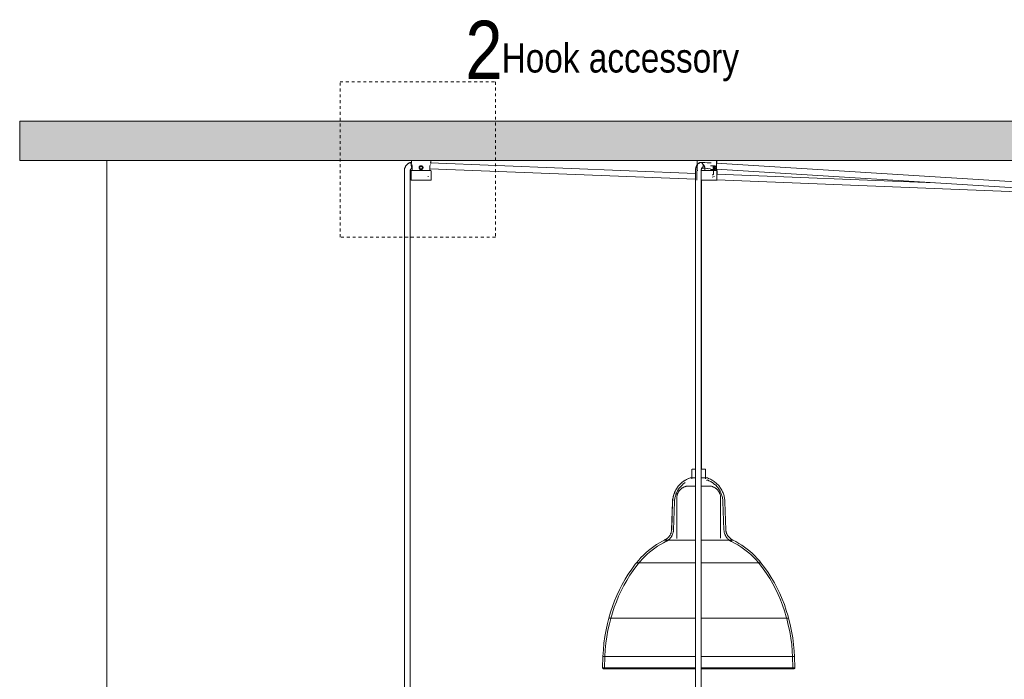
# Model space of a CAD drawing. Header units: millimetres. Extents: x 5395 to 9794, y 397 to 7363.
# Tile 3 of 12: x 5395 to 6409, y 1466 to 2145. Entities that reach past the tile are written whole.
import ezdxf

# ---------------------------------------------------------------- set-up
doc = ezdxf.new("R2010")
doc.units = ezdxf.units.MM
doc.linetypes.add('Dash', pattern=[6, 3, -3])
for name, color, linetype, lineweight in [('Cotas', 7, 'Continuous', 9), ('Cotas-15', 7, 'Continuous', 9), ('Luminarias', 7, 'Continuous', 20), ('Notas de texto', 7, 'Continuous', 9), ('Techos', 7, 'Continuous', 9)]:
    doc.layers.add(name, color=color, linetype=linetype, lineweight=lineweight)
doc.layers.add('Lighthing Fixture Dim Grey Dash', color=7, linetype='Dash', lineweight=9, true_color=0xd2d2d2)
doc.styles.add('Arial Narrow', font='ARIALN.TTF', dxfattribs={"height": 33})
doc.styles.add('Arial Narrow_1', font='ARIALN.TTF', dxfattribs={"height": 60})
doc.styles.add('Arial Narrow_2', font='ARIALN.TTF', dxfattribs={"height": 30})
doc.dimstyles.new('FARO_-_2_2mm_Arial_Narrow_mm_Inch_Left', dxfattribs={"dimscale": 304.8, "dimtxt": 33.773222, "dimasz": 0, "dimexe": 0.147638, "dimexo": 0.0625, "dimgap": 0.024606, "dimtad": 1, "dimdec": 0, "dimzin": 0, "dimdsep": 46, "dimtxsty": 'Arial Narrow', "dimblk1": 'NONE', "dimblk2": 'NONE', "dimsah": 1, "dimcen": 0.09, "dimadec": 0, "dimazin": 0, "dimtfac": 1, "dimtdec": 4, "dimtix": 1, "dimtmove": 0, "dimatfit": 3, "dimfxl": 0.049213, "dimfxlon": 1, "dimtvp": 1, "dimtolj": 1, "dimtzin": 0, "dimarcsym": 2})

# ---------------------------------------------------------------- blocks, each defined once
blk = doc.blocks.new('64255-124-7L - 64314-44-7L SAMBA Black_ribbon beige pendant lamp ø450-7L-700785-Alzado_PDF')
at = {"layer": 'Luminarias', "lineweight": 9}
for p, q in [((5798.3, 2000), (5798.3, 1997)), ((6090.8, 1986.9), (5817.7, 1997.6)), ((5818.3, 1997), (5818.3, 2000)), ((6092.7, 2000), (6092.7, 1990)), ((6092.8, 2000), (6096.4, 2000)), ((6096.9, 1998.2), (6096.1, 1998.2)), ((6096.4, 2000), (6112.7, 2000)), ((6106.9, 1997.7), (6102.9, 1997.9)), ((6112.7, 1990), (6112.7, 2000)), ((6112.9, 1997.3), (6112.9, 2000)), ((5791.1, 1989.5), (5791.1, 1983.8)), ((5797.1, 1983.8), (5797.1, 1989.5)), ((5798, 1989.3), (5798, 1979.8)), ((5798.8, 1992.2), (5799.1, 1992.2)), ((5799.3, 1992.7), (5799.3, 1990)), ((5817.3, 1990), (5799.3, 1990)), ((5802.9, 1990), (5802.9, 1989.7)), ((5806.5, 1992), (5807.1, 1991.9)), ((5806.8, 1993.3), (5808.3, 1994.4)), ((5807.3, 1991.5), (5806.8, 1993.3)), ((5807.2, 1991.8), (5807.3, 1991.5)), ((5808.3, 1991.5), (5807.3, 1991.5)), ((5807.3, 1991.5), (5807.5, 1991.5)), ((5808.3, 1994.4), (5809.8, 1993.3)), ((5809.2, 1991.5), (5808.3, 1991.5)), ((5809, 1991.5), (5809.2, 1991.5)), ((5809.8, 1993.3), (5809.2, 1991.5)), ((5809.2, 1991.5), (5809.3, 1991.8)), ((5809.4, 1991.9), (5810, 1991.9)), ((5811.5, 1989.8), (5810.8, 1989.8)), ((5813.7, 1989.8), (5813.7, 1990)), ((5817.3, 1990), (5817.3, 1992.7)), ((5817.3, 1991.6), (6090.8, 1980.9)), ((5818.6, 1979.8), (5818.6, 1989.3)), ((6090.8, 1989.5), (6090.8, 1983.8)), ((6092.4, 1989.3), (6092.4, 1979.8)), ((6092.9, 1996.1), (6092.9, 1994.9)), ((6096.9, 1992.2), (6096.8, 1992.2)), ((6096.8, 1983.8), (6096.8, 1989.5)), ((6101.2, 1989.8), (6098.3, 1989.8)), ((6100.5, 1992.7), (6100.5, 1990)), ((6112.5, 1990), (6100.5, 1990)), ((6102.5, 1992), (6106.3, 1991.7)), ((6102.7, 1990), (6102.7, 1989.8)), ((6102.7, 1990), (6102.7, 1989.8)), ((6111.1, 1994.8), (6106.5, 1994.8)), ((6106.5, 1990.8), (6111.1, 1990.8)), ((6110.1, 1993.3), (6109.1, 1993.3)), ((6109.5, 1989.7), (6109.5, 1990)), ((6109.6, 1986), (6109.6, 1990)), ((6109.7, 1990), (6109.7, 1989.8)), ((6109.9, 1989.8), (6109.9, 1990)), ((6110.1, 1993.3), (6111.1, 1994.4)), ((6110.5, 1991.5), (6110.1, 1993.3)), ((6110.5, 1989.8), (6110.2, 1989.8)), ((6110.7, 1993.3), (6110.4, 1993.6)), ((6110.4, 1991.9), (6110.7, 1993.3)), ((6110.5, 1989.8), (6110.5, 1989.8)), ((6111.1, 1991.5), (6110.6, 1991.5)), ((6112, 1993.3), (6110.7, 1993.3)), ((6111.1, 1994.4), (6112, 1993.3)), ((6111.6, 1991.5), (6111.1, 1991.5)), ((6112, 1993.3), (6111.6, 1991.5)), ((6515.4, 1972.2), (6112.3, 1997.4)), ((6112.4, 1991.3), (6515.1, 1966.2)), ((6112.5, 1990), (6112.5, 1990)), ((6112.9, 1990), (6112.9, 1991.3)), ((6113, 1979.8), (6113, 1989.3)), ((6113.2, 1986.1), (6113.2, 1989.3)), ((5791.1, 1983.8), (5791.1, 1278.5)), ((5797.1, 1278.5), (5797.1, 1983.8)), ((5798, 1979.8), (5818.6, 1979.8)), ((5815.3, 1983.6), (5816, 1983.8)), ((6090.8, 1983.8), (6090.8, 882.5)), ((6096.8, 882.5), (6096.8, 1983.8)), ((6096.8, 1979.8), (6113, 1979.8)), ((6097.1, 1682.5), (6097.1, 1979.8)), ((6108.1, 1983), (6110.5, 1983.8)), ((6108.4, 1985), (6109.6, 1986)), ((6337, 1977.3), (6112.9, 1986.1)), ((6112.9, 1980.1), (6467.9, 1966.2)), ((6113, 1979.8), (6113.1, 1979.8)), ((6113.2, 1979.8), (6113.2, 1980.1)), ((6087.2, 1682.5), (6087.2, 1672.4)), ((6090.7, 1682.5), (6087.4, 1682.5)), ((6101.1, 1682.5), (6097, 1682.5)), ((6101.2, 1672.3), (6101.2, 1682.5)), ((6102.6, 1670.4), (6102.9, 1671.3)), ((6071.7, 1652.9), (6071.7, 1611.1)), ((6116.7, 1611.3), (6116.7, 1652.9)), ((6067.3, 1648.8), (6066.3, 1620)), ((6069.3, 1648.7), (6068.3, 1620)), ((6120.2, 1620), (6119.2, 1648.7)), ((6122.2, 1620), (6121.2, 1648.8)), ((6059.2, 1609.4), (6086.5, 1609.4)), ((6086.5, 1609.4), (6090.8, 1609.4)), ((6096.8, 1609.4), (6129.5, 1609.4)), ((6030.2, 1586.1), (6080.3, 1586.1)), ((6080.3, 1586.1), (6090.8, 1586.1)), ((6096.8, 1586.1), (6158.3, 1586.1)), ((6001.8, 1529), (6074.1, 1529)), ((6074.1, 1529), (6090.8, 1529)), ((6096.8, 1529), (6186.6, 1529)), ((5995.5, 1489.5), (5995.3, 1477.9)), ((6072.7, 1489.5), (5995.6, 1489.5)), ((5997.5, 1489.5), (5997.3, 1477.8)), ((6090.8, 1489.5), (6072.7, 1489.5)), ((6192.9, 1489.5), (6096.8, 1489.5)), ((6191.2, 1477.8), (6190.9, 1489.5)), ((6193.2, 1477.9), (6192.9, 1489.5)), ((5995.3, 1477.9), (6072.6, 1477.9)), ((6072.6, 1477.9), (6090.8, 1477.9)), ((6096.8, 1477.9), (6193.2, 1477.9))]:
    blk.add_line(p, q, dxfattribs=at)
at = {"layer": 'Luminarias', "lineweight": 9, "flags": 128}
for points in [[(5797.8, 1998.2), (5797.4, 1998.1), (5797.1, 1998), (5796.7, 1997.9), (5796.4, 1997.7), (5796.1, 1997.6), (5795.8, 1997.4), (5795.4, 1997.2), (5795.1, 1997), (5794.8, 1996.8), (5794.6, 1996.6), (5794.3, 1996.4), (5794, 1996.1), (5793.7, 1995.9), (5793.5, 1995.6), (5793.3, 1995.3), (5793, 1995.1), (5792.8, 1994.8), (5792.6, 1994.5), (5792.4, 1994.2), (5792.2, 1993.9), (5792.1, 1993.5), (5791.9, 1993.2), (5791.8, 1992.9), (5791.6, 1992.5), (5791.5, 1992.2), (5791.4, 1991.9), (5791.3, 1991.5), (5791.3, 1991.2), (5791.2, 1990.8), (5791.1, 1990.4), (5791.1, 1990.1), (5791.1, 1989.7), (5791.1, 1989.5)], [(6095.4, 1998.1), (6095.1, 1997.9), (6094.8, 1997.8), (6094.5, 1997.6), (6094.3, 1997.4), (6094, 1997.2), (6093.8, 1997), (6093.5, 1996.8), (6093.3, 1996.6), (6093.1, 1996.3), (6092.9, 1996.1), (6092.7, 1995.8), (6092.5, 1995.6), (6092.4, 1995.3), (6092.2, 1995.1), (6092.1, 1994.8), (6091.9, 1994.5), (6091.8, 1994.2), (6091.7, 1994), (6091.6, 1993.7), (6091.5, 1993.4), (6091.4, 1993.1), (6091.3, 1992.8), (6091.2, 1992.5), (6091.1, 1992.2), (6091.1, 1991.9), (6091, 1991.6), (6090.9, 1991.2), (6090.9, 1990.9), (6090.9, 1990.6), (6090.8, 1990.3), (6090.8, 1990), (6090.8, 1989.7), (6090.8, 1989.5)], [(6096.9, 1998.2), (6100.6, 1998.1), (6104.2, 1997.8), (6105.4, 1997.6)], [(5797.1, 1989.5), (5797.1, 1989.6), (5797.1, 1989.7), (5797.1, 1989.8), (5797.1, 1990), (5797.2, 1990.1), (5797.2, 1990.2), (5797.2, 1990.3), (5797.3, 1990.4), (5797.3, 1990.6), (5797.3, 1990.7), (5797.4, 1990.8), (5797.4, 1990.9), (5797.5, 1991), (5797.6, 1991.1), (5797.6, 1991.2), (5797.7, 1991.3), (5797.8, 1991.4), (5797.9, 1991.5), (5797.9, 1991.6), (5798, 1991.7), (5798.1, 1991.7), (5798.2, 1991.8), (5798.3, 1991.9), (5798.4, 1992), (5798.5, 1992), (5798.6, 1992.1), (5798.7, 1992.2), (5798.8, 1992.2)], [(5798, 1989.3), (5798, 1989.3), (5798, 1989.3), (5798, 1989.3), (5798, 1989.3), (5798, 1989.4), (5798, 1989.4), (5798, 1989.4), (5798, 1989.4), (5798, 1989.4), (5798, 1989.5), (5798, 1989.5), (5798, 1989.5), (5798, 1989.5), (5798.1, 1989.5), (5798.1, 1989.6), (5798.1, 1989.6), (5798.1, 1989.6), (5798.1, 1989.6), (5798.1, 1989.6), (5798.1, 1989.6), (5798.1, 1989.6), (5798.2, 1989.7), (5798.2, 1989.7), (5798.2, 1989.7), (5798.2, 1989.7), (5798.2, 1989.7), (5798.2, 1989.7), (5798.3, 1989.7), (5798.3, 1989.7), (5798.3, 1989.7), (5798.3, 1989.7), (5798.3, 1989.8), (5798.4, 1989.8), (5798.4, 1989.8), (5798.4, 1989.8), (5798.4, 1989.8), (5798.4, 1989.8), (5798.5, 1989.8), (5798.5, 1989.8), (5798.5, 1989.8)], [(5798.5, 1989.8), (5798.5, 1989.8), (5798.5, 1989.8), (5798.5, 1989.8), (5798.6, 1989.8), (5798.7, 1989.8), (5798.8, 1989.8), (5798.9, 1989.8), (5799, 1989.8), (5799.1, 1989.8), (5799.3, 1989.8), (5799.4, 1989.8), (5799.6, 1989.8), (5799.8, 1989.8)], [(5818.1, 1989.8), (5818, 1989.8), (5818, 1989.8), (5818, 1989.8), (5817.9, 1989.8), (5817.9, 1989.8), (5817.8, 1989.8), (5817.7, 1989.8), (5817.6, 1989.8), (5817.4, 1989.8), (5817.3, 1989.8), (5817.1, 1989.8), (5816.9, 1989.8), (5816.8, 1989.8), (5816.6, 1989.8), (5816.3, 1989.8), (5816.1, 1989.8), (5815.9, 1989.8), (5815.6, 1989.8), (5815.4, 1989.8), (5815.1, 1989.8), (5814.8, 1989.8), (5814.5, 1989.8), (5814.2, 1989.8), (5813.9, 1989.8), (5813.6, 1989.8), (5813.2, 1989.8), (5812.9, 1989.8), (5812.5, 1989.8), (5812.2, 1989.8), (5811.8, 1989.8), (5811.4, 1989.8), (5811.1, 1989.8), (5810.7, 1989.8), (5810.3, 1989.8), (5809.9, 1989.8), (5809.5, 1989.8), (5809.2, 1989.8), (5808.8, 1989.8), (5808.4, 1989.8), (5808, 1989.8), (5807.6, 1989.8), (5807.2, 1989.8), (5806.8, 1989.8), (5806.4, 1989.8), (5806, 1989.8), (5805.7, 1989.8), (5805.3, 1989.8), (5804.9, 1989.8), (5804.6, 1989.8), (5804.2, 1989.8), (5803.8, 1989.8), (5803.5, 1989.8), (5803.2, 1989.8), (5802.8, 1989.8), (5802.5, 1989.8), (5802.2, 1989.8), (5801.9, 1989.8), (5801.6, 1989.8), (5801.3, 1989.8), (5801, 1989.8), (5800.8, 1989.8), (5800.5, 1989.8), (5800.3, 1989.8), (5800.1, 1989.8), (5799.9, 1989.8), (5799.7, 1989.8), (5799.5, 1989.8), (5799.3, 1989.8), (5799.2, 1989.8), (5799, 1989.8), (5798.9, 1989.8), (5798.8, 1989.8), (5798.7, 1989.8), (5798.6, 1989.8), (5798.6, 1989.8), (5798.5, 1989.8), (5798.5, 1989.8), (5798.5, 1989.8), (5798.5, 1989.8)], [(5809.3, 1991.8), (5809.8, 1991.8), (5809.9, 1991.8)], [(5816.8, 1989.8), (5817, 1989.8), (5817.2, 1989.8), (5817.4, 1989.8), (5817.5, 1989.8), (5817.6, 1989.8), (5817.7, 1989.8), (5817.8, 1989.8), (5817.9, 1989.8), (5818, 1989.8), (5818, 1989.8), (5818, 1989.8), (5818.1, 1989.8), (5818.1, 1989.8)], [(5818.1, 1989.8), (5818.1, 1989.8), (5818.1, 1989.8), (5818.1, 1989.8), (5818.1, 1989.8), (5818.2, 1989.8), (5818.2, 1989.8), (5818.2, 1989.8), (5818.2, 1989.7), (5818.2, 1989.7), (5818.3, 1989.7), (5818.3, 1989.7), (5818.3, 1989.7), (5818.3, 1989.7), (5818.3, 1989.7), (5818.3, 1989.7), (5818.4, 1989.7), (5818.4, 1989.7), (5818.4, 1989.6), (5818.4, 1989.6), (5818.4, 1989.6), (5818.4, 1989.6), (5818.4, 1989.6), (5818.5, 1989.6), (5818.5, 1989.6), (5818.5, 1989.5), (5818.5, 1989.5), (5818.5, 1989.5), (5818.5, 1989.5), (5818.5, 1989.5), (5818.5, 1989.5), (5818.5, 1989.4), (5818.5, 1989.4), (5818.5, 1989.4), (5818.5, 1989.4), (5818.6, 1989.4), (5818.6, 1989.3), (5818.6, 1989.3), (5818.6, 1989.3), (5818.6, 1989.3), (5818.6, 1989.3)], [(6092.9, 1995.8), (6092.8, 1995.6), (6092.6, 1995.3), (6092.5, 1995.1), (6092.3, 1994.8), (6092.2, 1994.5), (6092, 1994.2), (6091.9, 1994), (6091.8, 1993.7), (6091.7, 1993.4), (6091.6, 1993.1), (6091.5, 1992.8), (6091.4, 1992.5), (6091.4, 1992.2), (6091.3, 1991.9), (6091.2, 1991.6), (6091.2, 1991.2), (6091.1, 1990.9), (6091.1, 1990.6), (6091.1, 1990.4)], [(6092.4, 1989.3), (6092.4, 1989.3), (6092.4, 1989.3), (6092.4, 1989.3), (6092.4, 1989.3), (6092.4, 1989.4), (6092.4, 1989.4), (6092.4, 1989.4), (6092.4, 1989.4), (6092.4, 1989.4), (6092.4, 1989.5), (6092.4, 1989.5), (6092.4, 1989.5), (6092.5, 1989.5), (6092.5, 1989.5), (6092.5, 1989.6), (6092.5, 1989.6), (6092.5, 1989.6), (6092.5, 1989.6), (6092.5, 1989.6), (6092.5, 1989.6), (6092.6, 1989.6), (6092.6, 1989.7), (6092.6, 1989.7), (6092.6, 1989.7), (6092.6, 1989.7), (6092.6, 1989.7), (6092.7, 1989.7), (6092.7, 1989.7), (6092.7, 1989.7), (6092.7, 1989.7), (6092.7, 1989.7), (6092.7, 1989.8), (6092.8, 1989.8), (6092.8, 1989.8), (6092.8, 1989.8), (6092.8, 1989.8), (6092.8, 1989.8), (6092.9, 1989.8), (6092.9, 1989.8)], [(6093.4, 1989.8), (6093.3, 1989.8), (6093.2, 1989.8), (6093.1, 1989.8), (6093, 1989.8), (6093, 1989.8), (6092.9, 1989.8), (6092.9, 1989.8), (6092.9, 1989.8)], [(6092.9, 1989.8), (6092.9, 1989.8), (6093, 1989.8), (6093, 1989.8), (6093.1, 1989.8)], [(6112.5, 1989.8), (6112.5, 1989.8), (6112.4, 1989.8), (6112.4, 1989.8), (6112.3, 1989.8), (6112.3, 1989.8), (6112.2, 1989.8), (6112.1, 1989.8), (6112, 1989.8), (6111.8, 1989.8), (6111.7, 1989.8), (6111.5, 1989.8), (6111.4, 1989.8), (6111.2, 1989.8), (6111, 1989.8), (6110.8, 1989.8), (6110.5, 1989.8), (6110.3, 1989.8), (6110, 1989.8), (6109.8, 1989.8), (6109.5, 1989.8), (6109.2, 1989.8), (6108.9, 1989.8), (6108.6, 1989.8), (6108.3, 1989.8), (6108, 1989.8), (6107.6, 1989.8), (6107.3, 1989.8), (6106.9, 1989.8), (6106.6, 1989.8), (6106.2, 1989.8), (6105.9, 1989.8), (6105.5, 1989.8), (6105.1, 1989.8), (6104.7, 1989.8), (6104.3, 1989.8), (6104, 1989.8), (6103.6, 1989.8), (6103.2, 1989.8), (6102.8, 1989.8), (6102.4, 1989.8), (6102, 1989.8), (6101.6, 1989.8), (6101.2, 1989.8), (6100.8, 1989.8), (6100.5, 1989.8), (6100.1, 1989.8), (6099.7, 1989.8), (6099.3, 1989.8), (6099, 1989.8), (6098.6, 1989.8), (6098.3, 1989.8), (6097.9, 1989.8), (6097.6, 1989.8), (6097.2, 1989.8), (6096.9, 1989.8), (6096.6, 1989.8), (6096.6, 1989.8)], [(6097.8, 1992.6), (6097.8, 1992.5), (6097.8, 1992.5), (6097.7, 1992.5), (6097.7, 1992.5), (6097.6, 1992.4), (6097.6, 1992.4), (6097.6, 1992.3), (6097.5, 1992.2), (6097.5, 1992.2), (6097.4, 1992.1), (6097.4, 1992), (6097.3, 1991.9), (6097.3, 1991.8), (6097.2, 1991.7), (6097.2, 1991.5), (6097.1, 1991.4), (6097.1, 1991.3), (6097, 1991.1), (6097, 1991), (6097, 1990.8), (6096.9, 1990.7), (6096.9, 1990.5), (6096.9, 1990.4), (6096.9, 1990.2), (6096.8, 1990.1), (6096.8, 1989.9), (6096.8, 1989.7), (6096.8, 1989.6), (6096.8, 1989.5)], [(6096.9, 1992.2), (6100.2, 1992.1), (6103.4, 1991.8), (6104.5, 1991.6)], [(6109.4, 1989.8), (6109.7, 1989.8), (6109.9, 1989.8), (6110.2, 1989.8)], [(6110.4, 1989.8), (6110.7, 1989.8), (6110.9, 1989.8), (6111.1, 1989.8), (6111.3, 1989.8), (6111.5, 1989.8), (6111.6, 1989.8), (6111.8, 1989.8), (6111.9, 1989.8), (6112, 1989.8), (6112.2, 1989.8), (6112.2, 1989.8), (6112.3, 1989.8), (6112.4, 1989.8), (6112.4, 1989.8), (6112.5, 1989.8), (6112.5, 1989.8), (6112.5, 1989.8)], [(6110.5, 1989.8), (6110.7, 1989.8), (6111, 1989.8), (6111.2, 1989.8), (6111.4, 1989.8), (6111.6, 1989.8), (6111.7, 1989.8), (6111.9, 1989.8), (6112.1, 1989.8), (6112.2, 1989.8), (6112.3, 1989.8), (6112.4, 1989.8), (6112.5, 1989.8), (6112.6, 1989.8), (6112.6, 1989.8), (6112.7, 1989.8), (6112.7, 1989.8), (6112.7, 1989.8)], [(6112.7, 1989.8), (6112.7, 1989.8), (6112.7, 1989.8), (6112.6, 1989.8), (6112.6, 1989.8), (6112.5, 1989.8), (6112.4, 1989.8), (6112.3, 1989.8), (6112.2, 1989.8), (6112.1, 1989.8), (6111.9, 1989.8), (6111.8, 1989.8), (6111.6, 1989.8), (6111.4, 1989.8), (6111.2, 1989.8), (6111, 1989.8), (6110.8, 1989.8), (6110.5, 1989.8)], [(6112.5, 1989.8), (6112.5, 1989.8), (6112.5, 1989.8), (6112.5, 1989.8), (6112.6, 1989.8), (6112.6, 1989.8), (6112.6, 1989.8), (6112.6, 1989.8), (6112.6, 1989.7), (6112.6, 1989.7), (6112.7, 1989.7), (6112.7, 1989.7), (6112.7, 1989.7), (6112.7, 1989.7), (6112.7, 1989.7), (6112.8, 1989.7), (6112.8, 1989.7), (6112.8, 1989.7), (6112.8, 1989.6), (6112.8, 1989.6), (6112.8, 1989.6), (6112.8, 1989.6), (6112.9, 1989.6), (6112.9, 1989.6), (6112.9, 1989.6), (6112.9, 1989.5), (6112.9, 1989.5), (6112.9, 1989.5), (6112.9, 1989.5), (6112.9, 1989.5), (6112.9, 1989.5), (6112.9, 1989.4), (6113, 1989.4), (6113, 1989.4), (6113, 1989.4), (6113, 1989.4), (6113, 1989.3), (6113, 1989.3), (6113, 1989.3), (6113, 1989.3), (6113, 1989.3)], [(6112.7, 1989.8), (6112.7, 1989.8), (6112.7, 1989.8), (6112.8, 1989.8), (6112.8, 1989.8), (6112.8, 1989.8), (6112.8, 1989.8), (6112.8, 1989.8), (6112.9, 1989.7), (6112.9, 1989.7), (6112.9, 1989.7), (6112.9, 1989.7), (6112.9, 1989.7), (6113, 1989.7), (6113, 1989.7), (6113, 1989.7), (6113, 1989.7), (6113, 1989.7), (6113, 1989.6), (6113.1, 1989.6), (6113.1, 1989.6), (6113.1, 1989.6), (6113.1, 1989.6), (6113.1, 1989.6), (6113.1, 1989.6), (6113.1, 1989.5), (6113.1, 1989.5), (6113.2, 1989.5), (6113.2, 1989.5), (6113.2, 1989.5), (6113.2, 1989.5), (6113.2, 1989.4), (6113.2, 1989.4), (6113.2, 1989.4), (6113.2, 1989.4), (6113.2, 1989.4), (6113.2, 1989.3), (6113.2, 1989.3), (6113.2, 1989.3), (6113.2, 1989.3), (6113.2, 1989.3)], [(6090.8, 1673.3), (6090.7, 1673.3), (6090.3, 1673.3), (6090, 1673.3), (6089.7, 1673.3), (6089.4, 1673.3), (6089.1, 1673.3), (6088.8, 1673.3), (6088.6, 1673.3), (6088.3, 1673.3), (6088.1, 1673.3), (6087.8, 1673.3), (6087.6, 1673.3), (6087.4, 1673.3), (6087.1, 1673.3), (6086.9, 1673.3), (6086.7, 1673.3), (6086.6, 1673.3), (6086.4, 1673.3), (6086.2, 1673.3), (6086.1, 1673.3), (6086, 1673.3), (6085.9, 1673.3), (6085.8, 1673.3)], [(6087.8, 1673.3), (6088, 1673.3), (6088.1, 1673.3)], [(6103, 1673.3), (6103, 1673.3), (6103, 1673.3), (6103, 1673.3), (6102.9, 1673.3), (6102.9, 1673.3), (6102.8, 1673.3), (6102.7, 1673.3), (6102.6, 1673.3), (6102.5, 1673.3), (6102.3, 1673.3), (6102.2, 1673.3), (6102, 1673.3), (6101.9, 1673.3), (6101.7, 1673.3), (6101.5, 1673.3), (6101.3, 1673.3), (6101.1, 1673.3), (6100.8, 1673.3), (6100.6, 1673.3), (6100.4, 1673.3), (6100.1, 1673.3), (6099.8, 1673.3), (6099.6, 1673.3), (6099.3, 1673.3), (6099, 1673.3), (6098.7, 1673.3), (6098.4, 1673.3), (6098.1, 1673.3), (6097.7, 1673.3), (6097.4, 1673.3), (6097.1, 1673.3), (6096.8, 1673.3)], [(6100.7, 1673.3), (6100.9, 1673.3), (6101.1, 1673.3), (6101.3, 1673.3), (6101.5, 1673.3), (6101.7, 1673.3), (6101.9, 1673.3), (6102.1, 1673.3), (6102.2, 1673.3), (6102.4, 1673.3), (6102.5, 1673.3), (6102.6, 1673.3), (6102.7, 1673.3), (6102.8, 1673.3), (6102.9, 1673.3), (6102.9, 1673.3), (6103, 1673.3), (6103, 1673.3), (6103, 1673.3), (6103, 1673.3)], [(6103, 1673.3), (6103.1, 1673.3), (6103.1, 1673.3), (6103.2, 1673.3), (6103.2, 1673.3), (6103.2, 1673.3), (6103.3, 1673.3), (6103.3, 1673.3), (6103.4, 1673.3), (6103.4, 1673.3)], [(6103.4, 1673.3), (6104.4, 1672.9), (6105.4, 1672.5), (6106.4, 1672), (6107.3, 1671.5), (6108.2, 1671), (6109.2, 1670.4), (6110, 1669.8), (6110.9, 1669.1), (6111.7, 1668.4), (6112.6, 1667.7), (6113.3, 1667), (6114.1, 1666.2), (6114.8, 1665.4), (6115.5, 1664.5), (6116.1, 1663.7), (6116.7, 1662.8), (6117.3, 1661.9), (6117.9, 1660.9), (6118.4, 1660), (6118.8, 1659), (6119.3, 1658), (6119.6, 1657), (6120, 1656), (6120.3, 1654.9), (6120.5, 1653.9), (6120.8, 1652.8), (6120.9, 1651.8), (6121.1, 1650.7), (6121.2, 1649.6), (6121.2, 1648.8)], [(6067.3, 1648.8), (6067.3, 1649.9), (6067.4, 1651), (6067.6, 1652), (6067.8, 1653.1), (6068, 1654.2), (6068.3, 1655.2), (6068.6, 1656.2), (6068.9, 1657.3), (6069.3, 1658.3), (6069.8, 1659.3), (6070.2, 1660.2), (6070.8, 1661.2), (6071.3, 1662.1), (6071.9, 1663), (6072.5, 1663.9), (6073.2, 1664.8), (6073.9, 1665.6), (6074.6, 1666.4), (6075.3, 1667.2), (6076.1, 1667.9), (6076.9, 1668.6), (6077.8, 1669.3), (6078.7, 1669.9), (6079.6, 1670.5), (6080.3, 1671)], [(6069.3, 1648.7), (6069.3, 1649.7), (6069.4, 1650.7), (6069.6, 1651.7), (6069.7, 1652.7), (6069.9, 1653.7), (6070.2, 1654.7), (6070.5, 1655.6), (6070.8, 1656.6), (6071.2, 1657.5), (6071.6, 1658.4), (6072, 1659.3), (6072.5, 1660.2), (6073, 1661.1), (6073.5, 1661.9), (6074.1, 1662.7), (6074.7, 1663.5), (6075.4, 1664.3), (6076, 1665), (6076.7, 1665.7), (6077.5, 1666.4), (6078.2, 1667.1), (6079, 1667.7), (6079.8, 1668.3), (6080.4, 1668.7)], [(6071.7, 1652.9), (6071.7, 1653.4), (6071.8, 1653.9), (6071.8, 1654.3), (6071.9, 1654.8), (6072, 1655.3), (6072.1, 1655.8), (6072.2, 1656.2), (6072.4, 1656.7), (6072.5, 1657.2), (6072.7, 1657.6), (6072.9, 1658), (6073.1, 1658.5), (6073.3, 1658.9), (6073.6, 1659.3), (6073.9, 1659.7), (6074.1, 1660.1), (6074.4, 1660.5), (6074.7, 1660.9), (6075.1, 1661.2), (6075.4, 1661.6), (6075.8, 1661.9), (6076.1, 1662.2), (6076.5, 1662.5), (6076.9, 1662.8), (6077.3, 1663.1), (6077.7, 1663.3), (6078.1, 1663.6), (6078.6, 1663.8), (6079, 1664), (6079.5, 1664.2), (6079.9, 1664.3), (6080.4, 1664.5), (6080.8, 1664.6), (6081.3, 1664.7), (6081.8, 1664.8), (6082.3, 1664.9), (6082.8, 1665), (6083.2, 1665), (6083.7, 1665)], [(6090.8, 1665), (6090.5, 1665), (6090.1, 1665), (6089.7, 1665), (6089.4, 1665), (6089, 1665), (6088.6, 1665), (6088.3, 1665), (6088, 1665), (6087.6, 1665), (6087.3, 1665), (6087, 1665), (6086.7, 1665), (6086.4, 1665), (6086.2, 1665), (6085.9, 1665), (6085.7, 1665), (6085.4, 1665), (6085.2, 1665), (6085, 1665), (6084.9, 1665), (6084.7, 1665), (6084.5, 1665), (6084.4, 1665), (6084.3, 1665), (6084.2, 1665), (6084.1, 1665), (6084, 1665), (6083.9, 1665), (6083.9, 1665), (6083.9, 1665), (6083.9, 1665)], [(6083.9, 1665), (6083.9, 1665), (6083.9, 1665), (6084, 1665), (6084.1, 1665), (6084.1, 1665)], [(6084.1, 1665), (6084.2, 1665), (6084.3, 1665), (6084.4, 1665), (6084.6, 1665), (6084.8, 1665), (6084.9, 1665), (6085.1, 1665), (6085.3, 1665), (6085.6, 1665), (6085.8, 1665), (6086, 1665), (6086.3, 1665), (6086.6, 1665)], [(6104.4, 1665), (6104.3, 1665), (6104.2, 1665), (6104, 1665), (6103.9, 1665), (6103.7, 1665), (6103.5, 1665), (6103.4, 1665), (6103.1, 1665), (6102.9, 1665), (6102.7, 1665), (6102.4, 1665), (6102.2, 1665), (6101.9, 1665), (6101.6, 1665), (6101.3, 1665), (6101, 1665), (6100.7, 1665), (6100.4, 1665), (6100, 1665), (6099.7, 1665), (6099.3, 1665), (6098.9, 1665), (6098.6, 1665), (6098.2, 1665), (6097.8, 1665), (6097.4, 1665), (6097, 1665), (6096.8, 1665)], [(6101.8, 1665), (6102, 1665), (6102.3, 1665), (6102.6, 1665), (6102.8, 1665), (6103, 1665), (6103.2, 1665), (6103.4, 1665), (6103.6, 1665), (6103.8, 1665), (6104, 1665), (6104.1, 1665), (6104.2, 1665), (6104.3, 1665), (6104.4, 1665), (6104.5, 1665), (6104.5, 1665), (6104.6, 1665), (6104.6, 1665), (6104.6, 1665)], [(6102.9, 1671.3), (6103.9, 1670.9), (6104.8, 1670.5), (6105.7, 1670.1), (6106.6, 1669.6), (6107.4, 1669.1), (6108.3, 1668.6), (6109.1, 1668), (6109.9, 1667.4), (6110.6, 1666.7), (6111.4, 1666.1), (6112.1, 1665.4), (6112.8, 1664.6), (6113.4, 1663.9), (6114.1, 1663.1), (6114.7, 1662.3), (6115.2, 1661.5), (6115.7, 1660.6), (6116.2, 1659.7), (6116.7, 1658.8), (6117.1, 1657.9), (6117.5, 1657), (6117.8, 1656.1), (6118.1, 1655.1), (6118.4, 1654.2), (6118.7, 1653.2), (6118.8, 1652.2), (6119, 1651.2), (6119.1, 1650.2), (6119.2, 1649.2), (6119.2, 1648.7)], [(6104.6, 1665), (6104.6, 1665), (6104.5, 1665), (6104.5, 1665), (6104.4, 1665), (6104.4, 1665)], [(6105.1, 1665), (6105.6, 1665), (6106.1, 1664.9), (6106.6, 1664.9), (6107, 1664.8), (6107.5, 1664.7), (6108, 1664.5), (6108.4, 1664.4), (6108.9, 1664.2), (6109.3, 1664), (6109.8, 1663.9), (6110.2, 1663.6), (6110.6, 1663.4), (6111.1, 1663.2), (6111.5, 1662.9), (6111.9, 1662.6), (6112.2, 1662.3), (6112.6, 1662), (6113, 1661.7), (6113.3, 1661.3), (6113.6, 1661), (6114, 1660.6), (6114.3, 1660.2), (6114.5, 1659.8), (6114.8, 1659.4), (6115.1, 1659), (6115.3, 1658.6), (6115.5, 1658.2), (6115.7, 1657.7), (6115.9, 1657.3), (6116.1, 1656.8), (6116.2, 1656.4), (6116.4, 1655.9), (6116.5, 1655.4), (6116.6, 1654.9), (6116.6, 1654.5), (6116.7, 1654), (6116.7, 1653.5), (6116.7, 1653), (6116.7, 1652.9)], [(6067.4, 1648.8), (6066.9, 1634.4), (6066.5, 1620)], [(6059, 1609.4), (6059.4, 1609.6), (6059.8, 1609.8), (6060.3, 1610), (6060.7, 1610.3), (6061.1, 1610.6), (6061.5, 1610.8), (6061.9, 1611.1), (6062.2, 1611.4), (6062.6, 1611.8), (6062.9, 1612.1), (6063.2, 1612.5), (6063.6, 1612.8), (6063.9, 1613.2), (6064.1, 1613.6), (6064.4, 1614), (6064.7, 1614.4), (6064.9, 1614.8), (6065.1, 1615.3), (6065.3, 1615.7), (6065.5, 1616.2), (6065.7, 1616.6), (6065.8, 1617.1), (6065.9, 1617.5), (6066, 1618), (6066.1, 1618.5), (6066.2, 1619), (6066.2, 1619.4), (6066.3, 1619.9), (6066.3, 1620)], [(6059.8, 1607.6), (6060.3, 1607.8), (6060.8, 1608.1), (6061.3, 1608.3), (6061.8, 1608.6), (6062.3, 1608.9), (6062.7, 1609.3), (6063.2, 1609.6), (6063.6, 1610), (6064, 1610.4), (6064.4, 1610.8), (6064.8, 1611.2), (6065.1, 1611.6), (6065.5, 1612.1), (6065.8, 1612.5), (6066.1, 1613), (6066.4, 1613.5), (6066.7, 1614), (6066.9, 1614.5), (6067.2, 1615), (6067.4, 1615.5), (6067.6, 1616), (6067.7, 1616.6), (6067.9, 1617.1), (6068, 1617.7), (6068.1, 1618.2), (6068.2, 1618.8), (6068.2, 1619.3), (6068.3, 1619.9), (6068.3, 1620)], [(6120.2, 1620), (6120.2, 1619.4), (6120.3, 1618.9), (6120.4, 1618.3), (6120.5, 1617.7), (6120.6, 1617.2), (6120.7, 1616.6), (6120.9, 1616.1), (6121.1, 1615.6), (6121.3, 1615.1), (6121.5, 1614.5), (6121.8, 1614), (6122, 1613.5), (6122.3, 1613.1), (6122.6, 1612.6), (6122.9, 1612.1), (6123.3, 1611.7), (6123.6, 1611.2), (6124, 1610.8), (6124.4, 1610.4), (6124.8, 1610), (6125.2, 1609.7), (6125.7, 1609.3), (6126.1, 1609), (6126.6, 1608.7), (6127.1, 1608.4), (6127.6, 1608.1), (6128.1, 1607.8), (6128.6, 1607.6), (6128.7, 1607.6)], [(6122.2, 1620), (6122.2, 1619.6), (6122.3, 1619.1), (6122.3, 1618.6), (6122.4, 1618.1), (6122.5, 1617.7), (6122.6, 1617.2), (6122.8, 1616.7), (6122.9, 1616.3), (6123.1, 1615.8), (6123.3, 1615.4), (6123.5, 1614.9), (6123.8, 1614.5), (6124, 1614.1), (6124.3, 1613.7), (6124.5, 1613.3), (6124.8, 1612.9), (6125.2, 1612.6), (6125.5, 1612.2), (6125.8, 1611.9), (6126.2, 1611.5), (6126.5, 1611.2), (6126.9, 1610.9), (6127.3, 1610.6), (6127.7, 1610.4), (6128.1, 1610.1), (6128.5, 1609.9), (6129, 1609.6), (6129.4, 1609.4), (6129.5, 1609.4)], [(6030.2, 1586.1), (6032.4, 1588.7), (6034.7, 1591.3), (6037.2, 1593.8), (6039.7, 1596.2), (6042.4, 1598.5), (6045.1, 1600.7), (6047.9, 1602.7), (6050.8, 1604.7), (6053.8, 1606.5), (6056.8, 1608.3), (6059, 1609.4)], [(6031.7, 1584.8), (6033.9, 1587.4), (6036.2, 1590), (6038.6, 1592.4), (6041.1, 1594.7), (6043.7, 1597), (6046.3, 1599.1), (6049.1, 1601.1), (6051.9, 1603), (6054.8, 1604.8), (6057.8, 1606.5), (6059.8, 1607.6)], [(6128.7, 1607.6), (6131.7, 1606), (6134.6, 1604.3), (6137.5, 1602.4), (6140.3, 1600.5), (6143, 1598.4), (6145.7, 1596.3), (6148.2, 1594), (6150.7, 1591.6), (6153, 1589.2), (6155.3, 1586.6), (6156.8, 1584.8)], [(6129.5, 1609.4), (6132.6, 1607.8), (6135.6, 1606), (6138.6, 1604.1), (6141.4, 1602.1), (6144.2, 1600), (6146.9, 1597.8), (6149.5, 1595.5), (6152, 1593.1), (6154.5, 1590.5), (6156.8, 1587.9), (6158.3, 1586.1)], [(6001.7, 1529), (6003.4, 1535), (6005.4, 1540.9), (6007.5, 1546.7), (6009.9, 1552.4), (6012.5, 1558), (6015.4, 1563.6), (6018.4, 1569), (6021.7, 1574.2), (6025.2, 1579.4), (6028.9, 1584.4), (6030.2, 1586.1)], [(6003.7, 1528.5), (6005.3, 1534.4), (6007.2, 1540.2), (6009.4, 1545.9), (6011.7, 1551.6), (6014.3, 1557.1), (6017.1, 1562.6), (6020.1, 1567.9), (6023.4, 1573.1), (6026.8, 1578.2), (6030.4, 1583.1), (6031.7, 1584.8)], [(6156.8, 1584.8), (6160.5, 1579.9), (6164, 1574.9), (6167.3, 1569.7), (6170.4, 1564.4), (6173.2, 1559), (6175.9, 1553.5), (6178.3, 1547.9), (6180.5, 1542.2), (6182.5, 1536.4), (6184.3, 1530.5), (6184.8, 1528.5)], [(6158.3, 1586.1), (6162.1, 1581.1), (6165.6, 1576), (6169, 1570.8), (6172.1, 1565.4), (6175, 1559.9), (6177.7, 1554.3), (6180.2, 1548.7), (6182.4, 1542.9), (6184.4, 1537), (6186.2, 1531), (6186.7, 1529)], [(5995.5, 1489.5), (5996, 1496.4), (5996.6, 1503.3), (5997.6, 1510.1), (5998.8, 1516.9), (6000.3, 1523.6), (6001.7, 1529)], [(5997.5, 1489.5), (5998, 1496.3), (5998.6, 1503.1), (5999.6, 1509.8), (6000.8, 1516.5), (6002.3, 1523.2), (6003.7, 1528.5)], [(6184.8, 1528.5), (6186.5, 1521.9), (6187.9, 1515.2), (6189.1, 1508.5), (6190, 1501.7), (6190.6, 1494.9), (6190.9, 1489.5)], [(6186.7, 1529), (6188.4, 1522.3), (6189.9, 1515.6), (6191.1, 1508.8), (6192, 1501.9), (6192.6, 1495.1), (6192.9, 1489.5)], [(5996.3, 1476.9), (5996.2, 1476.9), (5996.2, 1476.9), (5996.1, 1476.9), (5996.1, 1476.9), (5996.1, 1476.9), (5996, 1476.9), (5996, 1476.9), (5995.9, 1476.9), (5995.9, 1477), (5995.9, 1477), (5995.8, 1477), (5995.8, 1477), (5995.8, 1477), (5995.7, 1477), (5995.7, 1477.1), (5995.7, 1477.1), (5995.6, 1477.1), (5995.6, 1477.1), (5995.6, 1477.2), (5995.5, 1477.2), (5995.5, 1477.2), (5995.5, 1477.3), (5995.5, 1477.3), (5995.4, 1477.3), (5995.4, 1477.3), (5995.4, 1477.4), (5995.4, 1477.4), (5995.4, 1477.5), (5995.3, 1477.5), (5995.3, 1477.5), (5995.3, 1477.6), (5995.3, 1477.6), (5995.3, 1477.6), (5995.3, 1477.7), (5995.3, 1477.7), (5995.3, 1477.8), (5995.3, 1477.8), (5995.3, 1477.8), (5995.3, 1477.9), (5995.3, 1477.9)], [(5997.1, 1476.9), (5996.6, 1476.9), (5996.4, 1476.9), (5996.3, 1476.9), (5996.3, 1476.9)], [(5996.3, 1476.9), (5996.3, 1476.9), (5996.6, 1476.9), (5997, 1476.9), (5997.5, 1476.9), (5998.2, 1476.9), (5999.1, 1476.9), (6000.1, 1476.9), (6001.2, 1476.9), (6002.5, 1476.9), (6004, 1476.9), (6005.6, 1476.9), (6007.3, 1476.9), (6009.2, 1476.9), (6011.2, 1476.9), (6013.4, 1476.9), (6015.6, 1476.9), (6018.1, 1476.9), (6020.6, 1476.9), (6023.2, 1476.9), (6026, 1476.9), (6028.8, 1476.9), (6031.8, 1476.9), (6034.9, 1476.9), (6038, 1476.9), (6041.3, 1476.9), (6044.6, 1476.9), (6048.1, 1476.9), (6051.5, 1476.9), (6055.1, 1476.9), (6058.7, 1476.9), (6062.4, 1476.9), (6066.1, 1476.9), (6069.9, 1476.9), (6072.9, 1476.9)], [(6072.9, 1476.9), (6069.1, 1476.9), (6065.3, 1476.9), (6061.6, 1476.9), (6057.9, 1476.9), (6054.3, 1476.9), (6050.7, 1476.9), (6047.3, 1476.9), (6043.9, 1476.9), (6040.5, 1476.9), (6037.3, 1476.9), (6034.2, 1476.9), (6031.1, 1476.9), (6028.2, 1476.9), (6025.3, 1476.9), (6022.6, 1476.9), (6020, 1476.9), (6017.5, 1476.9), (6015.1, 1476.9), (6012.9, 1476.9), (6010.7, 1476.9), (6008.8, 1476.9), (6006.9, 1476.9), (6005.2, 1476.9), (6003.6, 1476.9), (6002.2, 1476.9), (6001, 1476.9)], [(6072.9, 1476.9), (6076.7, 1476.9), (6080.6, 1476.9), (6084.5, 1476.9), (6088.4, 1476.9), (6090.8, 1476.9)], [(6096.8, 1476.9), (6100.1, 1476.9), (6104, 1476.9), (6107.9, 1476.9), (6111.8, 1476.9), (6115.6, 1476.9), (6119.4, 1476.9), (6123.2, 1476.9), (6126.9, 1476.9), (6130.6, 1476.9), (6134.2, 1476.9), (6137.7, 1476.9), (6141.2, 1476.9), (6144.6, 1476.9), (6147.9, 1476.9), (6151.2, 1476.9), (6154.3, 1476.9), (6157.4, 1476.9), (6160.3, 1476.9), (6163.1, 1476.9), (6165.9, 1476.9), (6168.5, 1476.9), (6171, 1476.9), (6173.4, 1476.9), (6175.6, 1476.9), (6177.7, 1476.9), (6179.7, 1476.9), (6181.6, 1476.9), (6183.3, 1476.9), (6184.8, 1476.9), (6186.3, 1476.9), (6187.5, 1476.9), (6188.6, 1476.9), (6189.6, 1476.9), (6190.4, 1476.9), (6191.1, 1476.9), (6191.6, 1476.9), (6192, 1476.9), (6192.2, 1476.9), (6192.2, 1476.9)], [(6192.2, 1476.9), (6192.1, 1476.9), (6191.9, 1476.9), (6191.5, 1476.9), (6191, 1476.9), (6190.3, 1476.9), (6189.4, 1476.9), (6188.4, 1476.9), (6187.2, 1476.9), (6185.9, 1476.9), (6184.5, 1476.9), (6182.9, 1476.9), (6181.1, 1476.9), (6179.3, 1476.9), (6177.3, 1476.9), (6175.1, 1476.9), (6172.8, 1476.9), (6170.4, 1476.9), (6167.9, 1476.9), (6165.3, 1476.9), (6162.5, 1476.9), (6159.6, 1476.9), (6156.7, 1476.9), (6153.6, 1476.9), (6150.4, 1476.9), (6147.2, 1476.9), (6143.8, 1476.9), (6140.4, 1476.9), (6136.9, 1476.9), (6133.4, 1476.9), (6129.7, 1476.9), (6126.1, 1476.9), (6122.3, 1476.9), (6118.6, 1476.9), (6115.6, 1476.9)], [(6193.2, 1477.9), (6193.2, 1477.8), (6193.2, 1477.8), (6193.2, 1477.8), (6193.2, 1477.7), (6193.2, 1477.7), (6193.2, 1477.6), (6193.2, 1477.6), (6193.2, 1477.6), (6193.2, 1477.5), (6193.1, 1477.5), (6193.1, 1477.5), (6193.1, 1477.4), (6193.1, 1477.4), (6193.1, 1477.4), (6193, 1477.3), (6193, 1477.3), (6193, 1477.3), (6193, 1477.2), (6192.9, 1477.2), (6192.9, 1477.2), (6192.9, 1477.1), (6192.9, 1477.1), (6192.8, 1477.1), (6192.8, 1477.1), (6192.8, 1477), (6192.7, 1477), (6192.7, 1477), (6192.7, 1477), (6192.6, 1477), (6192.6, 1477), (6192.5, 1476.9), (6192.5, 1476.9), (6192.5, 1476.9), (6192.4, 1476.9), (6192.4, 1476.9), (6192.3, 1476.9), (6192.3, 1476.9), (6192.3, 1476.9), (6192.2, 1476.9), (6192.2, 1476.9)]]:
    blk.add_lwpolyline(points, dxfattribs=at)
at = {"layer": 'Luminarias', "lineweight": 9}
for start, end in [(90, 270), (270, 90)]:
    blk.add_arc((5808.3, 1992.8), 2, start, end, dxfattribs=at)
for start_param, end_param in [(0, 3.141593), (3.141593, 6.283185)]:
    blk.add_ellipse((6111.1, 1992.8), major_axis=(0, 2), ratio=0.62535, start_param=start_param, end_param=end_param, dxfattribs=at)
for points, knots in [([(5797.8, 1998.2), (5797.8, 1998.2), (5797.8, 1998.1), (5797.9, 1997.5), (5798, 1996.7), (5798.1, 1995.9), (5798.2, 1995.1), (5798.4, 1994.4), (5798.4, 1993.9), (5798.5, 1993.5), (5798.6, 1993.3), (5798.6, 1993), (5798.7, 1992.8), (5798.8, 1992.4), (5798.8, 1992.2), (5798.8, 1992.2)], [0, 0, 0, 0, 0.111111, 0.222222, 0.333333, 0.444444, 0.513889, 0.583333, 0.652778, 0.6875, 0.722222, 0.756944, 0.791667, 0.861111, 1, 1, 1, 1]), ([(6096.1, 1998.2), (6096.4, 1998.2), (6097, 1998.1), (6097.7, 1997.5), (6098.3, 1996.7), (6098.7, 1995.9), (6098.8, 1995.1), (6098.8, 1994.4), (6098.7, 1993.9), (6098.5, 1993.5), (6098.4, 1993.3), (6098.3, 1993), (6098.2, 1992.9), (6098.1, 1992.8)], [0, 0, 0, 0, 0.1111111, 0.2222222, 0.3333333, 0.4444444, 0.5138889, 0.5833333, 0.6527778, 0.6875, 0.7222222, 0.7569444, 0.7916667, 0.7916667, 0.7916667, 0.7916667]), ([(5798.7, 1995.9), (5798.8, 1995.7), (5798.9, 1995.4), (5799, 1994.9), (5799.1, 1994.5), (5799.1, 1994.1), (5799.2, 1993.8), (5799.2, 1993.3), (5799.3, 1992.9), (5799.3, 1992.7)], [0.475714, 0.475714, 0.475714, 0.475714, 0.5714286, 0.6785714, 0.7321429, 0.7857143, 0.8392857, 0.8928571, 1, 1, 1, 1]), ([(5806.3, 1992.8), (5806.3, 1992.9), (5806.3, 1993.2), (5806.4, 1993.5), (5806.5, 1993.8), (5806.7, 1994.1), (5807, 1994.3), (5807.3, 1994.5), (5807.6, 1994.7), (5807.9, 1994.8), (5808.3, 1994.8), (5808.6, 1994.8), (5808.9, 1994.7), (5809.2, 1994.6), (5809.6, 1994.3), (5809.9, 1994), (5810.2, 1993.5), (5810.3, 1993.1), (5810.3, 1992.8)], [0, 0, 0, 0, 0.055556, 0.111111, 0.166667, 0.222222, 0.277778, 0.333333, 0.388889, 0.444444, 0.513889, 0.548611, 0.583333, 0.652778, 0.722222, 0.791667, 0.861111, 1, 1, 1, 1]), ([(5810.3, 1992.8), (5810.3, 1992.7), (5810.2, 1992.4), (5810.2, 1992.1), (5810, 1991.8), (5809.8, 1991.5), (5809.6, 1991.3), (5809.3, 1991.1), (5809, 1990.9), (5808.6, 1990.8), (5808.3, 1990.8), (5808, 1990.8), (5807.7, 1990.9), (5807.3, 1991), (5807, 1991.3), (5806.7, 1991.6), (5806.4, 1992.1), (5806.3, 1992.5), (5806.3, 1992.8)], [0, 0, 0, 0, 0.055556, 0.111111, 0.166667, 0.222222, 0.277778, 0.333333, 0.388889, 0.444444, 0.513889, 0.548611, 0.583333, 0.652778, 0.722222, 0.791667, 0.861111, 1, 1, 1, 1]), ([(5817.3, 1992.7), (5817.3, 1993), (5817.3, 1993.6), (5817.5, 1994.9), (5817.7, 1995.7), (5817.9, 1996.1)], [0, 0, 0, 0, 0.1428571, 0.2857143, 0.5714286, 0.5714286, 0.5714286, 0.5714286]), ([(6098.8, 1996.1), (6099, 1995.9), (6099.4, 1995.5), (6099.8, 1994.9), (6100, 1994.5), (6100.2, 1994.1), (6100.3, 1993.8), (6100.4, 1993.3), (6100.4, 1992.9), (6100.5, 1992.7)], [0.4285714, 0.4285714, 0.4285714, 0.4285714, 0.5714286, 0.6785714, 0.7321429, 0.7857143, 0.8392857, 0.8928571, 1, 1, 1, 1]), ([(6109.1, 1992.8), (6109.1, 1992.9), (6109.1, 1993.2), (6109.2, 1993.5), (6109.3, 1993.8), (6109.4, 1994.1), (6109.6, 1994.3), (6109.8, 1994.5), (6110, 1994.7), (6110.3, 1994.8), (6110.5, 1994.8), (6110.5, 1994.8)], [0, 0, 0, 0, 0.0555556, 0.1111111, 0.1666667, 0.2222222, 0.2777778, 0.3333333, 0.3888889, 0.4444444, 0.5138889, 0.5138889, 0.5138889, 0.5138889]), ([(6110.4, 1990.8), (6110.4, 1990.8), (6110.3, 1990.8), (6110.1, 1990.9), (6109.9, 1991), (6109.6, 1991.3), (6109.4, 1991.6), (6109.2, 1992.1), (6109.1, 1992.5), (6109.1, 1992.8)], [0.5138889, 0.5138889, 0.5138889, 0.5138889, 0.5486111, 0.5833333, 0.6527778, 0.7222222, 0.7916667, 0.8611111, 1, 1, 1, 1]), ([(6086, 1673.3), (6085.9, 1673.3), (6085.8, 1673.3), (6085.6, 1673.3), (6085.5, 1673.3), (6085.4, 1673.3)], [-0.265625, -0.265625, -0.265625, -0.265625, -0.1875, -0.09375, 0, 0, 0, 0]), ([(6001, 1476.9), (6000.8, 1476.9), (6000.6, 1476.9), (6000.4, 1476.9), (6000.4, 1477)], [-1, -1, -1, -1, -0.7857143, -0.7321429, -0.7321429, -0.7321429, -0.7321429])]:
    blk.add_open_spline(points, degree=3, knots=knots, dxfattribs=at)
for points in [[(6096.1, 1998.2), (6095.7, 1998.2), (6094.9, 1997.9), (6094.4, 1997.2), (6094.2, 1996.7)], [(6085.4, 1673.3), (6085, 1673.2), (6084.2, 1672.9), (6083, 1672.4), (6082.1, 1672), (6081.7, 1671.8)], [(6081.7, 1671.8), (6080, 1670.9), (6078.5, 1669.9), (6077, 1668.7)], [(6070.1, 1659.8), (6069.3, 1658.1), (6068, 1654.5), (6067.5, 1650.7), (6067.4, 1648.8)]]:
    blk.add_open_spline(points, degree=3, dxfattribs=at)
blk = doc.blocks.new('DIMBLOCK2-Alzado_PDF')
at = {"layer": 'Cotas-15', "color": 251, "true_color": 0x5b5b5b}
for p, q in [((5484.8, 2000), (5439.8, 2000)), ((5484.8, 457.2), (5484.8, 2000)), ((5484.8, 2000), (5499.8, 2000)), ((5499.8, 457.2), (5439.8, 457.2)), ((5484.8, 457.2), (5499.8, 457.2))]:
    blk.add_line(p, q, dxfattribs=at)
at = {"layer": 'Cotas-15', "color": 0, "insert": (5434.6, 1099.4), "char_height": 33, "width": 310.07, "attachment_point": 1, "rotation": 90, "line_spacing_factor": 0.974696, "style": 'Arial Narrow'}
blk.add_mtext('Variable Heigth', dxfattribs=at)
blk = doc.blocks.new('_None')

msp = doc.modelspace()

# ---------------------------------------------------------------- hatches: boundary and pattern name
at = {"layer": 'Techos', "true_color": 0xe8e8e8}
msp.add_hatch(color=254, dxfattribs=at).paths.add_polyline_path([(6631.9, 2000), (7795, 2000), (7795, 2040.5), (5395, 2040.5), (5395, 2000), (6627.1, 2000)])

# ---------------------------------------------------------------- linework, layer by layer
at = {"layer": 'Lighthing Fixture Dim Grey Dash'}
for p, q in [((5724.9, 2081.2), (5884.9, 2081.2)), ((5724.9, 1921.2), (5724.9, 2081.2)), ((5884.9, 2081.2), (5884.9, 1921.2)), ((5884.9, 1921.2), (5724.9, 1921.2))]:
    msp.add_line(p, q, dxfattribs=at)
at = {"layer": 'Techos'}
for p, q in [((5395, 2040.5), (7795, 2040.5)), ((5395, 2040.5), (5395, 2000)), ((6092.8, 2000), (5395, 2000)), ((6770.4, 2000), (6112.6, 2000))]:
    msp.add_line(p, q, dxfattribs=at)

# ---------------------------------------------------------------- block references
at = {"layer": 'Luminarias', "lineweight": 9}
msp.add_blockref('64255-124-7L - 64314-44-7L SAMBA Black_ribbon beige pendant lamp ø450-7L-700785-Alzado_PDF', (0, 0), dxfattribs=at)

# ---------------------------------------------------------------- texts
at = {"layer": 'Notas de texto', "insert": (5854, 2144), "char_height": 60, "width": 46.899, "attachment_point": 1, "style": 'Arial Narrow_1'}
msp.add_mtext('2', dxfattribs=at)
at = {"layer": 'Notas de texto', "color": 251, "true_color": 0x5b5b5b, "insert": (5891.3, 2120.7), "char_height": 30, "width": 306.645, "attachment_point": 1, "style": 'Arial Narrow_2'}
msp.add_mtext('Hook accessory', dxfattribs=at)

# ---------------------------------------------------------------- dimensions: what is measured, and where the dimension line sits
at = {"layer": 'Cotas', "color": 251, "true_color": 0x5b5b5b}
dim = msp.add_linear_dim(base=(5484.8, 2000), p1=(5499.8, 457.2), p2=(5499.8, 2000), angle=90, text='Variable Heigth', dimstyle='FARO_-_2_2mm_Arial_Narrow_mm_Inch_Left', override={"dimpost": '<>', "dimfxl": 1542.84377}, dxfattribs=at)
dim.commit()
dim.dimension.update_dxf_attribs({"geometry": 'DIMBLOCK2-Alzado_PDF', "text_midpoint": (5455.9, 1228.6)})

doc.saveas('drawing.dxf')
